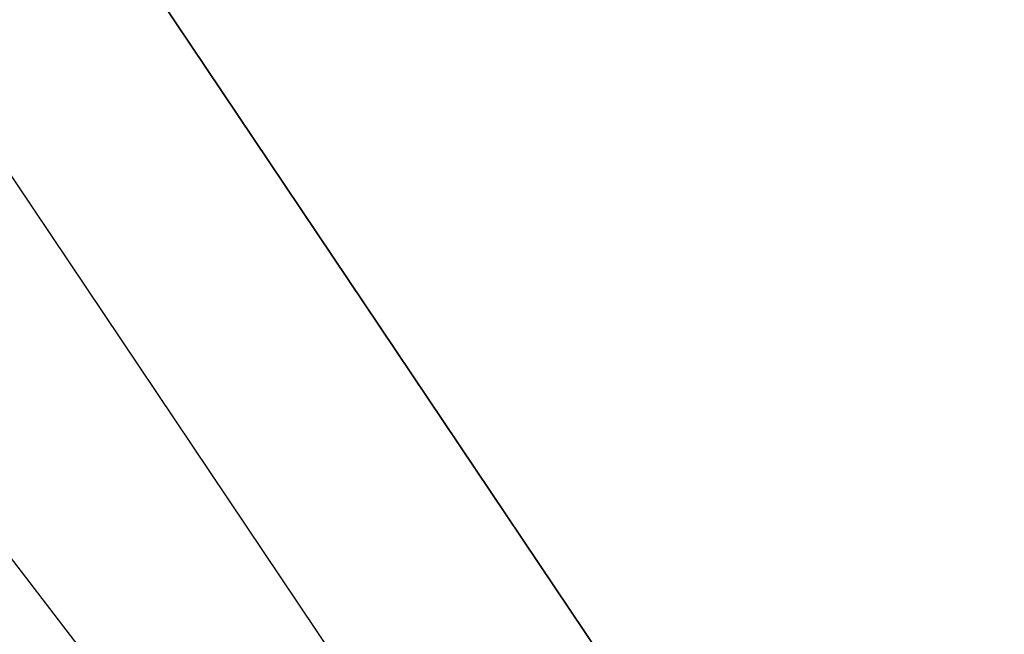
# Model space of a CAD drawing. Extents: x 0 to 457, y -4 to 453.
# Tile 181 of 256: x 129.3374 to 129.4291, y 127.5366 to 127.5939. Entities that reach past the tile are written whole.
import ezdxf

# ---------------------------------------------------------------- set-up
doc = ezdxf.new("R2010")
doc.units = 0
doc.layers.get('0').update_dxf_attribs({"color": 13, "linetype": 'CONTINUOUS'})

# ---------------------------------------------------------------- blocks, each defined once
blk = doc.blocks.new('GROUP_16')
blk.add_line((52.14238, 58.29545, 74.25878), (46.96992, 60.83276, 74.25878))
mesh = blk.add_polyface()
corners = [(48.02883, 63.97382, 8.818), (52.5261, 58.87234, 6.76144), (47.19125, 61.48931, 6.76144), (53.97817, 61.05541, 8.818)]
mesh.append_faces([[corners[k] for k in face] for face in [(0, 1, 2), (1, 0, 3)]], dxfattribs={"vtx0": -1})
mesh = blk.add_polyface()
corners = [(41.36087, 62.63635, 6.76144), (46.30884, 58.87179, 5), (41.18599, 59.87963, 5), (47.19125, 61.48931, 6.76144)]
mesh.append_faces([[corners[k] for k in face] for face in [(0, 1, 2), (1, 0, 3)]], dxfattribs={"vtx0": -1})
blk = doc.blocks.new('GROUP_17')
blk.add_line((26.99338, 40.82347, 15), (32.15362, 38.29215, 15))
blk.add_polyline3d([(39.6861, 29.73922, 10), (36.48287, 34.51152, 10), (32.15362, 38.29215, 10), (26.99338, 40.82347, 10), (21.35383, 41.93296, 10), (15.61928, 41.54503, 10), (10.18053, 39.6861, 10), (7.79438, 38.08448, 10), (5.40823, 36.48287, 10), (1.6276, 32.15362, 10), (-0.90372, 26.99338, 10), (-2.01321, 21.35383, 10), (-1.62528, 15.61928, 10), (0.23365, 10.18053, 10)])
blk = doc.blocks.new('GROUP_7')
for name, p in [('GROUP_16', (0, 0, 40)), ('GROUP_17', (19.95988, 19.95988, 25))]:
    blk.add_blockref(name, p)
blk = doc.blocks.new('GROUP_22')
for p, q in [((25.12392, 39.12273, 0.75), (29.89865, 37.14497, 0.75)), ((25.12392, 39.12273, 2.25), (29.89865, 37.14497, 2.25))]:
    blk.add_line(p, q)
mesh = blk.add_polyface()
corners = [(24.59571, 37.15143, 0.20096), (28.60135, 34.89797, 0.75), (24.45239, 36.61653, 0.75), (28.87824, 35.37756, 0.20096)]
mesh.append_faces([[corners[k] for k in face] for face in [(0, 1, 2), (1, 0, 3)]], dxfattribs={"vtx0": -1})
mesh = blk.add_polyface()
corners = [(28.60135, 34.89797, 2.25), (24.59571, 37.15143, 2.79904), (24.45239, 36.61653, 2.25), (28.87824, 35.37756, 2.79904)]
mesh.append_faces([[corners[k] for k in face] for face in [(0, 1, 2), (1, 0, 3)]], dxfattribs={"vtx0": -1})
blk = doc.blocks.new('GROUP_23')
at = {"xscale": 1.1, "yscale": 1.1, "zscale": 2.5}
blk.add_blockref('GROUP_22', (225.86068, 225.89839, 112.02115), dxfattribs=at)
blk = doc.blocks.new('GROUP_11')
at = {"extrusion": (2.07514e-15, -9.40105e-16, -1)}
blk.add_circle((-36.04456, 36.04456, -81), 19.866, dxfattribs=at)
mesh = blk.add_polyface()
corners = [(16.75647, 40.8014, 81), (16.96217, 30.52006, 81), (16.18254, 35.64719, 81), (18.64485, 45.63144, 81), (19.04223, 25.76941, 81), (21.719, 49.80815, 81), (20.94758, 35.74252, 81), (21.38382, 39.6602, 81), (22.81917, 43.33147, 81), (25.76941, 53.04689, 81), (25.15581, 46.50616, 81), (28.2345, 48.96791, 81), (30.52006, 55.12696, 81), (31.84542, 50.54895, 81), (35.64719, 55.90659, 81), (35.74252, 51.14154, 81), (40.8014, 55.33265, 81), (39.6602, 50.7053, 81), (43.33147, 49.26995, 81), (45.63144, 53.44427, 81), (46.50616, 46.93331, 81), (49.80815, 50.37012, 81), (48.96791, 43.85463, 81), (50.54895, 40.2437, 81), (53.04689, 46.31971, 81), (51.14154, 36.3466, 81), (22.28097, 21.719, 81), (21.54017, 31.84542, 81), (23.12121, 28.2345, 81), (26.45769, 18.64485, 81), (25.58296, 25.15581, 81), (28.75765, 22.81917, 81), (31.28773, 16.75647, 81), (32.42893, 21.38382, 81), (36.44194, 16.18254, 81), (36.3466, 20.94758, 81), (40.2437, 21.54017, 81), (41.56907, 16.96217, 81), (43.85463, 23.12121, 81), (46.31971, 19.04223, 81), (46.93331, 25.58296, 81), (50.37012, 22.28097, 81), (49.26995, 28.75765, 81), (50.7053, 32.42893, 81), (53.44427, 26.45769, 81), (55.12696, 41.56907, 81), (55.33265, 31.28773, 81), (55.90659, 36.44194, 81)]
mesh.append_faces([[corners[k] for k in face] for face in [(0, 1, 2), (46, 45, 47)]], dxfattribs={"vtx0": -1})
mesh.append_faces([[corners[k] for k in face] for face in [(1, 3, 4), (6, 5, 7), (7, 5, 8), (8, 9, 10), (10, 9, 11), (11, 12, 13), (13, 14, 15), (15, 16, 17), (17, 16, 18), (18, 19, 20), (20, 21, 22), (22, 21, 23), (23, 24, 25), (26, 28, 29), (29, 31, 32), (32, 33, 34), (34, 36, 37), (37, 38, 39), (39, 40, 41), (41, 43, 44), (44, 45, 46)]], dxfattribs={"vtx0": -1, "vtx1": -1})
mesh.append_faces([[corners[k] for k in face] for face in [(4, 5, 6), (44, 25, 24)]], dxfattribs={"vtx0": -1, "vtx1": -1, "vtx2": -1})
mesh.append_faces([[corners[k] for k in face] for face in [(1, 0, 3), (4, 3, 5), (8, 5, 9), (11, 9, 12), (13, 12, 14), (15, 14, 16), (18, 16, 19), (20, 19, 21), (23, 21, 24), (6, 26, 4), (26, 6, 27), (26, 27, 28), (29, 28, 30), (29, 30, 31), (32, 31, 33), (34, 33, 35), (34, 35, 36), (37, 36, 38), (39, 38, 40), (41, 40, 42), (41, 42, 43), (44, 43, 25), (44, 24, 45)]], dxfattribs={"vtx0": -1, "vtx2": -1})
blk = doc.blocks.new('COMPONENT_9')
at = {"xscale": 0.4000000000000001, "yscale": 0.4000000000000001, "zscale": 0.4000000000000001}
for name, p in [('GROUP_23', (1.364409, 1.012274, 8.22885)), ('GROUP_7', (84.478492, 84.054273, 46.93731))]:
    blk.add_blockref(name, p, dxfattribs=at)
at = {"extrusion": (0, -9.4369e-16, -1), "xscale": 0.3399999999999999, "yscale": 0.3399999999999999, "zscale": 0.4, "rotation": 180}
blk.add_blockref('GROUP_11', (-88.267705, 112.39228, -86.93731), dxfattribs=at)
blk = doc.blocks.new('GROUP_2')
at = {"rotation": 150}
blk.add_blockref('COMPONENT_9', (236.548999, 151.905576, 200), dxfattribs=at)

msp = doc.modelspace()

# ---------------------------------------------------------------- block references
msp.add_blockref('GROUP_2', (36.686424, 17.498938, -0.189035))

doc.saveas('drawing.dxf')
